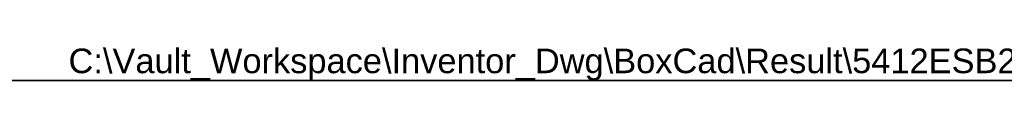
# Model space of a CAD drawing. Header units: inches. Extents: x 2 to 121, y 2 to 79.
# Tile 74 of 97: x 41.907 to 68.106, y 77.786 to 78.72. Entities that reach past the tile are written whole.
import ezdxf

# ---------------------------------------------------------------- set-up
doc = ezdxf.new("R2010")
doc.units = ezdxf.units.IN
doc.header["$LTSCALE"] = 7.278232
doc.header["$MEASUREMENT"] = 0
doc.layers.get('0').update_dxf_attribs({"lineweight": 25})
doc.layers.add('Sketch Geometry(ANSI)', color=7, linetype='Continuous', lineweight=25)
doc.layers.add('Symbols(ANSI)', color=7, linetype='Continuous', lineweight=25)
doc.styles.add('Current-ANSI', font='arial.ttf')

# ---------------------------------------------------------------- blocks, each defined once
blk = doc.blocks.new('Borders 10_EXM - B (Inch)')
at = {"layer": 'Sketch Geometry(ANSI)', "linetype": 'Continuous', "lineweight": 35}
blk.add_line((16.3979, 10.6915), (0.5229, 10.6915), dxfattribs=at)
at = {"layer": 'Symbols(ANSI)', "color": 7, "style": 'Current-ANSI'}
blk.add_attdef('FILENAME_AND_PATH_001', (5.9364, 10.7181), '', height=0.09, dxfattribs=at)

msp = doc.modelspace()

# ---------------------------------------------------------------- block references
at = {"xscale": 7.278232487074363, "yscale": 7.278232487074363, "zscale": 7.278232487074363}
msp.add_blockref('Borders 10_EXM - B (Inch)', (0, 0), dxfattribs=at).add_auto_attribs({'FILENAME_AND_PATH_001': 'C:\\Vault_Workspace\\Inventor_Dwg\\BoxCad\\Result\\5412ESB242410\\5412ESB242410.idw'})

doc.saveas('drawing.dxf')
